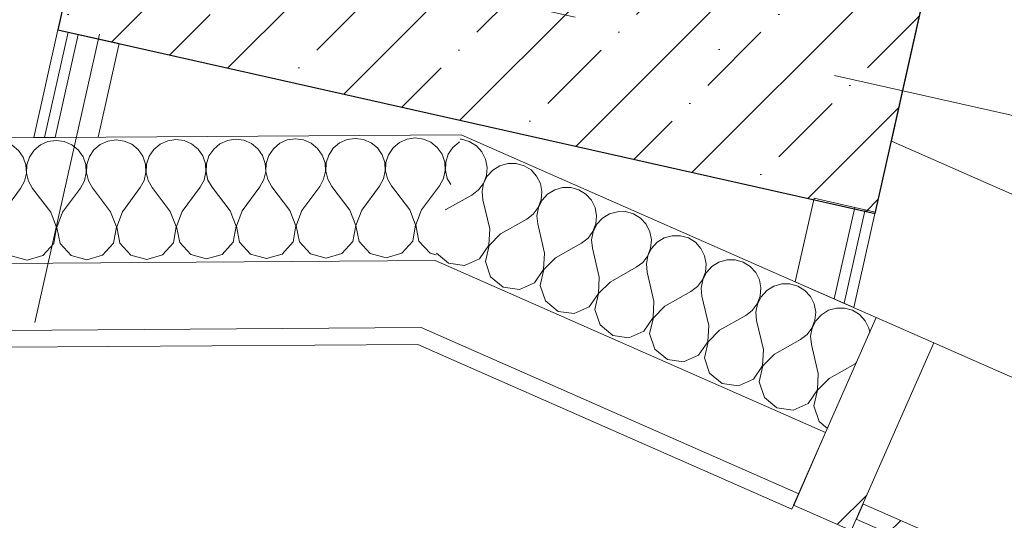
# Model space of a CAD drawing. Header units: millimetres. Extents: x -7213913 to -6937159, y 6128912 to 6404062.
# Tile 33 of 208: x -7199186 to -7198011, y 6158493 to 6159091. Entities that reach past the tile are written whole.
import ezdxf
from ezdxf.enums import TextEntityAlignment as Align

# ---------------------------------------------------------------- set-up
doc = ezdxf.new("R2010")
doc.units = ezdxf.units.MM
doc.header["$MEASUREMENT"] = 0
doc.set_wipeout_variables(frame=1)
doc.linetypes.add('Wipeout_Contour', pattern=[1000, 0, -1000])
doc.linetypes.add('Штрихпунктирная', pattern=[670.277762, 352.777767, -176.388884, 0, -141.111112])
for name, color, linetype in [('S - квартира_помещение.АР', 7, 'Continuous'), ('АР-Стены_внешние_.АР', 7, 'Continuous'), ('АР-Стены_внутренние_пилоны.АР', 7, 'Continuous'), ('АР-Стены_Наружные ВИТРАЖ', 7, 'Continuous'), ('АР-Стены_Перегородки_шахты_.АР', 7, 'Continuous'), ('АР-Чертеж-Оси_Осевые размеры.АР', 7, 'Continuous'), ('АР-Чертеж-Размеры.АР', 7, 'Continuous')]:
    doc.layers.add(name, color=color, linetype=linetype)
for name, color, linetype, lineweight in [('S - квартира_помещение.АР_Ном._пера__2', 8, 'Continuous', 15), ('АР-Стены_внешние_.АР_Ном._пера__1', 7, 'Continuous', 0), ('АР-Стены_внутренние_пилоны.АР_Ном._пера__1', 7, 'Continuous', 30), ('АР-Стены_Наружные ВИТРАЖ_Ном._пера__120', 7, 'Continuous', 0), ('АР-Стены_Перегородки_шахты_.АР_Ном._пера__1', 7, 'Continuous', 15), ('АР-Чертеж-Оси_Осевые размеры.АР_Ном._пера__120', 7, 'Continuous', 0), ('АР-Чертеж-Размеры.АР_Ном._пера__1', 7, 'Continuous', 0), ('Паспорта Зон Archicad_Ном._пера__1', 7, 'Continuous', 0)]:
    doc.layers.add(name, color=color, linetype=linetype, lineweight=lineweight)
doc.styles.add('РЎР“Р•РќР•Р\xa0Р\x98Р\xa0_РЎРўР\x98Р›Р¬_1', font='txt')
doc.styles.add('РЎР“Р•РќР•Р\xa0Р\x98Р\xa0_РЎРўР\x98Р›Р¬_2', font='calibri.ttf')
doc.styles.add('РЎР“Р•РќР•Р\xa0Р\x98Р\xa0_РЎРўР\x98Р›Р¬_3', font='GOST_Common.ttf')
doc.styles.add('РЎР“Р•РќР•Р\xa0Р\x98Р\xa0_РЎРўР\x98Р›Р¬_5', font='GOTHIC.TTF')
doc.dimstyles.new('СГЕНЕРИР_СТИЛЬ__3', dxfattribs={"dimtxt": 200, "dimasz": 142.5, "dimexe": 0.18, "dimexo": 0.0625, "dimgap": 0, "dimtad": 1, "dimdec": 0, "dimzin": 0, "dimdsep": 46, "dimtxsty": 'РЎР“Р•РќР•Р\xa0Р\x98Р\xa0_РЎРўР\x98Р›Р¬_3', "dimblk": 'ARROWHEAD_6', "dimblk1": 'ARROWHEAD_6', "dimblk2": 'ARROWHEAD_6', "dimcen": 0.09, "dimse1": 1, "dimse2": 1, "dimclrd": 7, "dimclre": 7, "dimclrt": 7, "dimazin": 0, "dimtfac": 1, "dimtdec": 4, "dimtmove": 0, "dimatfit": 3, "dimfxl": 1, "dimtolj": 1, "dimtzin": 0, "dimarcsym": 0})
pattern_1 = [(45, (-6566190.34, 6562677.8), (-176.776695, 176.776695), []), (45, (-6566225.7, 6562713.15), (-176.776695, 176.776695), []), (45, (-6566261.05, 6562748.5), (-176.776695, 176.776695), [])]
pattern_2 = [(0, (-6566190.34, 6562677.795), (0, 75), [0, -75])]

# ---------------------------------------------------------------- blocks, each defined once
blk = doc.blocks.new('Кухня_2_5_1', base_point=(-7198141.4, 6160640.5))
at = {"layer": 'S - квартира_помещение.АР_Ном._пера__2', "color": 8, "linetype": 'Continuous', "lineweight": 15, "flags": 128}
blk.add_lwpolyline([(-7198814.4, 6159620.1), (-7198033.5, 6159444.7), (-7198145.6, 6158945.6), (-7196524.4, 6158231.8), (-7196094, 6158042.3), (-7195233.2, 6161875.1), (-7198160.3, 6162532.5), (-7198266.3, 6162060.3)], close=True, dxfattribs=at)
at = {"layer": 'Паспорта Зон Archicad_Ном._пера__1', "color": 7, "lineweight": 0, "style": 'РЎР“Р•РќР•Р\xa0Р\x98Р\xa0_РЎРўР\x98Р›Р¬_1'}
blk.add_attdef('ROOM_NUMBER', text='', height=250, rotation=347.3417, dxfattribs=at).set_placement((-7197259.2, 6160528.3), align=Align.MIDDLE_CENTER)
at = {"layer": 'Паспорта Зон Archicad_Ном._пера__1', "color": 7, "lineweight": 0, "style": 'РЎР“Р•РќР•Р\xa0Р\x98Р\xa0_РЎРўР\x98Р›Р¬_2'}
blk.add_attdef('ROOM_AREA', text='', height=200, rotation=347.3417, dxfattribs=at).set_placement((-7196024.9, 6158696.2), align=Align.MIDDLE_RIGHT)
blk = doc.blocks.new('Навесная Стена_26_1', base_point=(-6566190.3, 6562677.8))
at = {"layer": 'АР-Стены_Наружные ВИТРАЖ_Ном._пера__120', "color": 7, "linetype": 'Continuous', "lineweight": 0, "flags": 128}
blk.add_lwpolyline([(-7197282.7, 6158347.1), (-7198095, 6158704.8)], dxfattribs=at)
at = {"color": 254, "linetype": 'Wipeout_Contour', "lineweight": 0, "ltscale": 37890993.72289068}
blk.add_wipeout([(-7198187.7, 6158494.3), (-7197375.4, 6158136.6), (-7197367.4, 6158154.9), (-7198179.6, 6158512.6)], dxfattribs=at).dxf.layer = 'АР-Стены_Наружные ВИТРАЖ'
at = {"layer": 'АР-Стены_Наружные ВИТРАЖ', "linetype": 'Continuous', "lineweight": 0, "true_color": 0x000000}
h = blk.add_hatch(dxfattribs=at)
h.set_pattern_fill('АЛЮМИНИЙ_0001', color=18, style=0, pattern_type=2)
h.set_pattern_definition(pattern_1)
h.paths.add_polyline_path([(-7198187.7, 6158494.3), (-7197375.4, 6158136.6), (-7197367.4, 6158154.9), (-7198179.6, 6158512.6)])
at = {"layer": 'АР-Стены_Наружные ВИТРАЖ_Ном._пера__120', "color": 7, "linetype": 'Continuous', "lineweight": 0, "flags": 128}
blk.add_lwpolyline([(-7198187.7, 6158494.3), (-7198179.6, 6158512.6), (-7197367.4, 6158154.9), (-7197375.4, 6158136.6)], close=True, dxfattribs=at)
at = {"color": 254, "linetype": 'Wipeout_Contour', "lineweight": 0, "ltscale": 37892949.33021744}
blk.add_wipeout([(-7198193.7, 6158480.5), (-7198095, 6158704.8), (-7198163.6, 6158735), (-7198262.3, 6158510.8)], dxfattribs=at).dxf.layer = 'АР-Стены_Наружные ВИТРАЖ'
at = {"layer": 'АР-Стены_Наружные ВИТРАЖ', "linetype": 'Continuous', "lineweight": 0, "true_color": 0x000000}
h = blk.add_hatch(dxfattribs=at)
h.set_pattern_fill('АЛЮМИНИЙ_0001', color=18, style=0, pattern_type=2)
h.set_pattern_definition(pattern_1)
h.paths.add_polyline_path([(-7198193.7, 6158480.5), (-7198095, 6158704.8), (-7198163.6, 6158735), (-7198262.3, 6158510.8)])
at = {"layer": 'АР-Стены_Наружные ВИТРАЖ_Ном._пера__120', "color": 7, "linetype": 'Continuous', "lineweight": 0, "flags": 128}
blk.add_lwpolyline([(-7198193.7, 6158480.5), (-7198262.3, 6158510.8), (-7198163.6, 6158735), (-7198095, 6158704.8)], close=True, dxfattribs=at)
blk = doc.blocks.new('Стена_144_1', base_point=(-7198164.9, 6158860.9))
at = {"layer": 'АР-Стены_Перегородки_шахты_.АР', "linetype": 'Continuous', "lineweight": 0, "true_color": 0x000000}
h = blk.add_hatch(dxfattribs=at)
h.set_pattern_fill('ШТУКАТУРКА__ГИПС_03_0001', color=18, style=0, pattern_type=2)
h.set_pattern_definition(pattern_2)
h.paths.add_polyline_path([(-7198202.1, 6158751.9), (-7198177, 6158863.7), (-7198189.2, 6158866.4), (-7198213.8, 6158757.1)])
h = blk.add_hatch(dxfattribs=at)
h.set_pattern_fill('ШТУКАТУРКА__ГИПС_03_0001', color=18, style=0, pattern_type=2)
h.set_pattern_definition(pattern_2)
h.paths.add_polyline_path([(-7198190.5, 6158746.8), (-7198164.9, 6158860.9), (-7198177, 6158863.7), (-7198202.1, 6158751.9)])
at = {"layer": 'АР-Стены_Перегородки_шахты_.АР_Ном._пера__1', "color": 7, "linetype": 'Continuous', "lineweight": 0}
for p, q in [((-7198213.8, 6158757.1), (-7198189.2, 6158866.4)), ((-7198202.1, 6158751.9), (-7198177, 6158863.7))]:
    blk.add_line(p, q, dxfattribs=at)
at = {"layer": 'АР-Стены_Перегородки_шахты_.АР_Ном._пера__1', "color": 7, "linetype": 'Continuous', "lineweight": 0, "flags": 128}
for points in [[(-7198238, 6158877.3), (-7198260.4, 6158777.6)], [(-7198164.9, 6158860.9), (-7198238, 6158877.3)], [(-7198190.5, 6158746.8), (-7198164.9, 6158860.9)], [(-7198260.4, 6158777.6), (-7198190.5, 6158746.8)]]:
    blk.add_lwpolyline(points, dxfattribs=at)
blk = doc.blocks.new('Стена_250_1', base_point=(-7198033.5, 6159444.7))
at = {"layer": 'АР-Стены_внутренние_пилоны.АР', "linetype": 'Continuous', "lineweight": 0, "true_color": 0x000000}
h = blk.add_hatch(dxfattribs=at)
h.set_pattern_fill('ЖЕЛЕЗОБЕТОН__PROJECT__0001', color=18, style=0, pattern_type=2)
h.set_pattern_definition([(45, (-6566190.34, 6562677.8), (-84.852814, 84.852814), []), (45, (-6566232.77, 6562720.22), (-84.852814, 84.852814), [90, -30, 0, -30])])
h.paths.add_polyline_path([(-7198033.5, 6159444.7), (-7199009.2, 6159663.8), (-7199140.7, 6159078.4), (-7198165, 6158859.3)])
at = {"layer": 'АР-Стены_внутренние_пилоны.АР_Ном._пера__1', "color": 7, "linetype": 'Continuous', "lineweight": 30, "flags": 128}
for points in [[(-7199009.2, 6159663.8), (-7199140.7, 6159078.4)], [(-7198033.5, 6159444.7), (-7199009.2, 6159663.8)], [(-7198165, 6158859.3), (-7198033.5, 6159444.7)], [(-7199140.7, 6159078.4), (-7198165, 6158859.3)]]:
    blk.add_lwpolyline(points, dxfattribs=at)
blk = doc.blocks.new('Стена_270_1', base_point=(-7199140.7, 6159078.4))
at = {"layer": 'АР-Стены_Перегородки_шахты_.АР', "linetype": 'Continuous', "lineweight": 0, "true_color": 0x000000}
h = blk.add_hatch(dxfattribs=at)
h.set_pattern_fill('ШТУКАТУРКА__ГИПС_03_0001', color=18, style=0, pattern_type=2)
h.set_pattern_definition(pattern_2)
h.paths.add_polyline_path([(-7199140.7, 6159078.4), (-7199169.6, 6158949.8), (-7199156.8, 6158949.9), (-7199128.5, 6159075.7)])
h = blk.add_hatch(dxfattribs=at)
h.set_pattern_fill('ШТУКАТУРКА__ГИПС_03_0001', color=18, style=0, pattern_type=2)
h.set_pattern_definition(pattern_2)
h.paths.add_polyline_path([(-7199128.5, 6159075.7), (-7199156.8, 6158949.9), (-7199143.9, 6158950), (-7199116.3, 6159072.9)])
at = {"layer": 'АР-Стены_Перегородки_шахты_.АР_Ном._пера__1', "color": 7, "linetype": 'Continuous', "lineweight": 0}
for p, q in [((-7199128.5, 6159075.7), (-7199156.8, 6158949.9)), ((-7199116.3, 6159072.9), (-7199143.9, 6158950))]:
    blk.add_line(p, q, dxfattribs=at)
at = {"layer": 'АР-Стены_Перегородки_шахты_.АР_Ном._пера__1', "color": 7, "linetype": 'Continuous', "lineweight": 0, "flags": 128}
for points in [[(-7199140.7, 6159078.4), (-7199169.6, 6158949.8)], [(-7199067.5, 6159062), (-7199140.7, 6159078.4)], [(-7199092.6, 6158950.3), (-7199067.5, 6159062)], [(-7199169.6, 6158949.8), (-7199092.6, 6158950.3)]]:
    blk.add_lwpolyline(points, dxfattribs=at)
blk = doc.blocks.new('*X651', base_point=(-6566190.3, 6562677.8))
at = {"layer": 'АР-Стены_внешние_.АР_Ном._пера__1', "color": 7, "linetype": 'Continuous', "lineweight": 0}
for p, q in [((-7198659, 6158947.7), (-7198660.5, 6158947.7)), ((-7198649.5, 6158945), (-7198659, 6158947.7)), ((-7198641.1, 6158939.8), (-7198649.5, 6158945)), ((-7198634.5, 6158932.6), (-7198641.1, 6158939.8)), ((-7198630.1, 6158923.8), (-7198634.5, 6158932.6)), ((-7198628.2, 6158914.1), (-7198630.1, 6158923.8)), ((-7198629.1, 6158904.3), (-7198628.2, 6158914.1)), ((-7198621.3, 6158911), (-7198628, 6158903.8)), ((-7198613, 6158916.2), (-7198621.3, 6158911)), ((-7198603.5, 6158918.9), (-7198613, 6158916.2)), ((-7198593.6, 6158918.9), (-7198603.5, 6158918.9)), ((-7198584.1, 6158916.2), (-7198593.6, 6158918.9)), ((-7198575.8, 6158911.1), (-7198584.1, 6158916.2)), ((-7198569.1, 6158903.8), (-7198575.8, 6158911.1)), ((-7198632.6, 6158895.1), (-7198629.1, 6158904.3)), ((-7198628, 6158903.8), (-7198632.4, 6158894.9)), ((-7198564.7, 6158895), (-7198569.1, 6158903.8)), ((-7198646.4, 6158881.2), (-7198638.6, 6158887.2)), ((-7198638.6, 6158887.2), (-7198632.6, 6158895.1)), ((-7198632.4, 6158894.9), (-7198634.2, 6158885.3)), ((-7198562.9, 6158885.3), (-7198564.7, 6158895)), ((-7198547.6, 6158887.4), (-7198556, 6158882.3)), ((-7198538.1, 6158890.1), (-7198547.6, 6158887.4)), ((-7198528.2, 6158890.1), (-7198538.1, 6158890.1)), ((-7198518.8, 6158887.4), (-7198528.2, 6158890.1)), ((-7198510.4, 6158882.3), (-7198518.8, 6158887.4)), ((-7198677.5, 6158863.7), (-7198646.4, 6158881.2)), ((-7198634.2, 6158885.3), (-7198633.3, 6158875.4)), ((-7198625.2, 6158840.7), (-7198633.3, 6158875.4)), ((-7198567.3, 6158866.3), (-7198563.7, 6158875.5)), ((-7198562.6, 6158875), (-7198567, 6158866.2)), ((-7198563.7, 6158875.5), (-7198562.9, 6158885.3)), ((-7198556, 6158882.3), (-7198562.6, 6158875)), ((-7198503.7, 6158875), (-7198510.4, 6158882.3)), ((-7198499.3, 6158866.2), (-7198503.7, 6158875)), ((-7198677.5, 6158863.7), (-7198677.9, 6158863.3)), ((-7198573.2, 6158858.4), (-7198567.3, 6158866.3)), ((-7198567, 6158866.2), (-7198568.8, 6158856.5)), ((-7198497.5, 6158856.5), (-7198499.3, 6158866.2)), ((-7198612.1, 6158834.9), (-7198581, 6158852.4)), ((-7198581, 6158852.4), (-7198573.2, 6158858.4)), ((-7198568.8, 6158856.5), (-7198567.9, 6158846.7)), ((-7198498.4, 6158846.7), (-7198497.5, 6158856.5)), ((-7198490.6, 6158853.5), (-7198497.2, 6158846.2)), ((-7198482.2, 6158858.7), (-7198490.6, 6158853.5)), ((-7198472.7, 6158861.3), (-7198482.2, 6158858.7)), ((-7198462.9, 6158861.4), (-7198472.7, 6158861.3)), ((-7198453.4, 6158858.7), (-7198462.9, 6158861.4)), ((-7198445, 6158853.5), (-7198453.4, 6158858.7)), ((-7198438.4, 6158846.2), (-7198445, 6158853.5)), ((-7198626.2, 6158821.2), (-7198625.2, 6158840.7)), ((-7198559.8, 6158811.9), (-7198567.9, 6158846.7)), ((-7198501.9, 6158837.5), (-7198498.4, 6158846.7)), ((-7198497.2, 6158846.2), (-7198501.6, 6158837.4)), ((-7198434, 6158837.4), (-7198438.4, 6158846.2)), ((-7198612.1, 6158834.9), (-7198625.9, 6158821)), ((-7198515.6, 6158823.6), (-7198507.8, 6158829.6)), ((-7198507.8, 6158829.6), (-7198501.9, 6158837.5)), ((-7198501.6, 6158837.4), (-7198503.5, 6158827.7)), ((-7198503.5, 6158827.7), (-7198502.6, 6158817.9)), ((-7198432.1, 6158827.7), (-7198434, 6158837.4)), ((-7198433, 6158817.9), (-7198432.1, 6158827.7)), ((-7198416.8, 6158829.9), (-7198425.2, 6158824.7)), ((-7198407.4, 6158832.6), (-7198416.8, 6158829.9)), ((-7198397.5, 6158832.6), (-7198407.4, 6158832.6)), ((-7198388, 6158829.9), (-7198397.5, 6158832.6)), ((-7198379.6, 6158824.7), (-7198388, 6158829.9)), ((-7198637.2, 6158805.1), (-7198626.2, 6158821.2)), ((-7198625.9, 6158821), (-7198630.3, 6158802)), ((-7198546.8, 6158806.1), (-7198515.6, 6158823.6)), ((-7198494.5, 6158783.1), (-7198502.6, 6158817.9)), ((-7198436.5, 6158808.7), (-7198433, 6158817.9)), ((-7198431.9, 6158817.4), (-7198436.3, 6158808.6)), ((-7198425.2, 6158824.7), (-7198431.9, 6158817.4)), ((-7198373, 6158817.4), (-7198379.6, 6158824.7)), ((-7198368.6, 6158808.6), (-7198373, 6158817.4)), ((-7198688.6, 6158811.7), (-7198674.4, 6158799.9)), ((-7198655.1, 6158797.2), (-7198637.2, 6158805.1)), ((-7198560.8, 6158792.4), (-7198559.8, 6158811.9)), ((-7198546.8, 6158806.1), (-7198560.5, 6158792.3)), ((-7198442.4, 6158800.8), (-7198436.5, 6158808.7)), ((-7198436.3, 6158808.6), (-7198438.1, 6158798.9)), ((-7198366.7, 6158798.9), (-7198368.6, 6158808.6)), ((-7198342, 6158803.8), (-7198351.5, 6158801.1)), ((-7198332.1, 6158803.8), (-7198342, 6158803.8)), ((-7198322.7, 6158801.1), (-7198332.1, 6158803.8)), ((-7198674.4, 6158799.9), (-7198655.1, 6158797.2)), ((-7198630.3, 6158802), (-7198624.1, 6158783.5)), ((-7198571.8, 6158776.3), (-7198560.8, 6158792.4)), ((-7198560.5, 6158792.3), (-7198564.9, 6158773.3)), ((-7198481.4, 6158777.3), (-7198450.3, 6158794.9)), ((-7198450.3, 6158794.9), (-7198442.4, 6158800.8)), ((-7198438.1, 6158798.9), (-7198437.2, 6158789.1)), ((-7198367.6, 6158789.1), (-7198366.7, 6158798.9)), ((-7198359.8, 6158795.9), (-7198366.5, 6158788.6)), ((-7198351.5, 6158801.1), (-7198359.8, 6158795.9)), ((-7198314.3, 6158795.9), (-7198322.7, 6158801.1)), ((-7198307.6, 6158788.6), (-7198314.3, 6158795.9)), ((-7198624.1, 6158783.5), (-7198609, 6158771.1)), ((-7198495.4, 6158763.6), (-7198494.5, 6158783.1)), ((-7198429.1, 6158754.3), (-7198437.2, 6158789.1)), ((-7198371.2, 6158779.9), (-7198367.6, 6158789.1)), ((-7198366.5, 6158788.6), (-7198370.9, 6158779.8)), ((-7198303.2, 6158779.8), (-7198307.6, 6158788.6)), ((-7198609, 6158771.1), (-7198589.7, 6158768.4)), ((-7198589.7, 6158768.4), (-7198571.8, 6158776.3)), ((-7198564.9, 6158773.3), (-7198558.7, 6158754.8)), ((-7198481.4, 6158777.3), (-7198495.1, 6158763.5)), ((-7198384.9, 6158766.1), (-7198377.1, 6158772)), ((-7198377.1, 6158772), (-7198371.2, 6158779.9)), ((-7198370.9, 6158779.8), (-7198372.7, 6158770.1)), ((-7198372.7, 6158770.1), (-7198371.8, 6158760.3)), ((-7198301.4, 6158770.2), (-7198303.2, 6158779.8)), ((-7198302.3, 6158760.3), (-7198301.4, 6158770.2)), ((-7198286.1, 6158772.3), (-7198294.5, 6158767.1)), ((-7198276.6, 6158775), (-7198286.1, 6158772.3)), ((-7198266.8, 6158775), (-7198276.6, 6158775)), ((-7198257.3, 6158772.3), (-7198266.8, 6158775)), ((-7198248.9, 6158767.1), (-7198257.3, 6158772.3)), ((-7198506.5, 6158747.5), (-7198495.4, 6158763.6)), ((-7198495.1, 6158763.5), (-7198499.6, 6158744.5)), ((-7198416, 6158748.6), (-7198384.9, 6158766.1)), ((-7198363.7, 6158725.5), (-7198371.8, 6158760.3)), ((-7198305.8, 6158751.1), (-7198302.3, 6158760.3)), ((-7198301.1, 6158759.8), (-7198305.5, 6158751)), ((-7198294.5, 6158767.1), (-7198301.1, 6158759.8)), ((-7198242.2, 6158759.9), (-7198248.9, 6158767.1)), ((-7198237.8, 6158751.1), (-7198242.2, 6158759.9)), ((-7198558.7, 6158754.8), (-7198543.6, 6158742.3)), ((-7198524.3, 6158739.6), (-7198506.5, 6158747.5)), ((-7198430, 6158734.8), (-7198429.1, 6158754.3)), ((-7198416, 6158748.6), (-7198429.8, 6158734.7)), ((-7198311.7, 6158743.3), (-7198305.8, 6158751.1)), ((-7198305.5, 6158751), (-7198307.3, 6158741.3)), ((-7198236, 6158741.4), (-7198237.8, 6158751.1)), ((-7198211.2, 6158746.2), (-7198220.7, 6158743.5)), ((-7198201.4, 6158746.2), (-7198211.2, 6158746.2)), ((-7198191.9, 6158743.5), (-7198201.4, 6158746.2)), ((-7198543.6, 6158742.3), (-7198524.3, 6158739.6)), ((-7198499.6, 6158744.5), (-7198493.3, 6158726)), ((-7198441.1, 6158718.7), (-7198430, 6158734.8)), ((-7198429.8, 6158734.7), (-7198434.2, 6158715.7)), ((-7198350.7, 6158719.8), (-7198319.5, 6158737.3)), ((-7198319.5, 6158737.3), (-7198311.7, 6158743.3)), ((-7198307.3, 6158741.3), (-7198306.5, 6158731.5)), ((-7198236.9, 6158731.6), (-7198236, 6158741.4)), ((-7198229.1, 6158738.3), (-7198235.7, 6158731.1)), ((-7198220.7, 6158743.5), (-7198229.1, 6158738.3)), ((-7198183.5, 6158738.4), (-7198191.9, 6158743.5)), ((-7198176.9, 6158731.1), (-7198183.5, 6158738.4)), ((-7198493.3, 6158726), (-7198478.3, 6158713.5)), ((-7198364.7, 6158706), (-7198363.7, 6158725.5)), ((-7198298.4, 6158696.7), (-7198306.5, 6158731.5)), ((-7198246.3, 6158714.5), (-7198240.4, 6158722.4)), ((-7198240.1, 6158722.2), (-7198242, 6158712.6)), ((-7198240.4, 6158722.4), (-7198236.9, 6158731.6)), ((-7198235.7, 6158731.1), (-7198240.1, 6158722.2)), ((-7198172.5, 6158722.3), (-7198176.9, 6158731.1)), ((-7198171.5, 6158717.1), (-7198172.5, 6158722.3)), ((-7198478.3, 6158713.5), (-7198458.9, 6158710.8)), ((-7198458.9, 6158710.8), (-7198441.1, 6158718.7)), ((-7198434.2, 6158715.7), (-7198427.9, 6158697.2)), ((-7198350.7, 6158719.8), (-7198364.4, 6158705.9)), ((-7198254.2, 6158708.5), (-7198246.3, 6158714.5)), ((-7198242, 6158712.6), (-7198241.1, 6158702.7)), ((-7198375.7, 6158689.9), (-7198364.7, 6158706)), ((-7198364.4, 6158705.9), (-7198368.8, 6158686.9)), ((-7198285.3, 6158691), (-7198254.2, 6158708.5)), ((-7198233, 6158668), (-7198241.1, 6158702.7)), ((-7198427.9, 6158697.2), (-7198412.9, 6158684.7)), ((-7198393.6, 6158682.1), (-7198375.7, 6158689.9)), ((-7198368.8, 6158686.9), (-7198362.6, 6158668.4)), ((-7198299.3, 6158677.2), (-7198298.4, 6158696.7)), ((-7198285.3, 6158691), (-7198299, 6158677.1)), ((-7198412.9, 6158684.7), (-7198393.6, 6158682.1)), ((-7198310.3, 6158661.2), (-7198299.3, 6158677.2)), ((-7198299, 6158677.1), (-7198303.4, 6158658.1)), ((-7198219.9, 6158662.2), (-7198188.8, 6158679.7)), ((-7198188.8, 6158679.7), (-7198187.5, 6158680.7)), ((-7198362.6, 6158668.4), (-7198347.5, 6158656)), ((-7198233.9, 6158648.5), (-7198233, 6158668)), ((-7198347.5, 6158656), (-7198328.2, 6158653.3)), ((-7198328.2, 6158653.3), (-7198310.3, 6158661.2)), ((-7198303.4, 6158658.1), (-7198297.2, 6158639.6)), ((-7198219.9, 6158662.2), (-7198233.7, 6158648.3)), ((-7198297.2, 6158639.6), (-7198282.2, 6158627.2)), ((-7198245, 6158632.4), (-7198233.9, 6158648.5)), ((-7198233.7, 6158648.3), (-7198238.1, 6158629.3)), ((-7198262.8, 6158624.5), (-7198245, 6158632.4)), ((-7198238.1, 6158629.3), (-7198231.8, 6158610.8)), ((-7198282.2, 6158627.2), (-7198262.8, 6158624.5)), ((-7198231.8, 6158610.8), (-7198221.9, 6158602.6))]:
    blk.add_line(p, q, dxfattribs=at)
blk = doc.blocks.new('Стена_310_1', base_point=(-7198659.3, 6158953.2))
at = {"layer": 'АР-Стены_внешние_.АР_Ном._пера__1', "color": 7, "linetype": 'Continuous', "lineweight": 0}
for p, q in [((-7198690.4, 6158803), (-7198224.1, 6158597.7)), ((-7198707, 6158722.9), (-7198256.3, 6158524.5))]:
    blk.add_line(p, q, dxfattribs=at)
at = {"layer": 'АР-Стены_внешние_.АР_Ном._пера__1', "color": 7, "linetype": 'Continuous', "lineweight": 0, "flags": 128}
for points in [[(-7198163.6, 6158735), (-7198659.3, 6158953.2)], [(-7198224.1, 6158597.7), (-7198163.6, 6158735)], [(-7198711.1, 6158702.9), (-7198264.4, 6158506.2)], [(-7198256.3, 6158524.5), (-7198224.1, 6158597.7)], [(-7198264.4, 6158506.2), (-7198256.3, 6158524.5)]]:
    blk.add_lwpolyline(points, dxfattribs=at)
at = {"layer": 'АР-Стены_внешние_.АР', "color": 7, "lineweight": 0}
blk.add_blockref('*X651', (-6566190.3, 6562677.8), dxfattribs=at)
blk = doc.blocks.new('*D1186', base_point=(-6566190.3, 6562677.8))
at = {"layer": 'АР-Чертеж-Размеры.АР_Ном._пера__1', "color": 7, "linetype": 'Continuous', "lineweight": 0, "transparency": 16777216}
for p, q in [((-7198023.3, 6159490.2), (-7198084.9, 6159215.8)), ((-7197964.5, 6159409.7), (-7198143.7, 6159296.2)), ((-7198054.1, 6159353), (-7198163.9, 6159377.6)), ((-7195907.9, 6158871), (-7198054.1, 6159353)), ((-7195877.1, 6159008.2), (-7195938.7, 6158733.8)), ((-7195997.5, 6158814.2), (-7195818.3, 6158927.7)), ((-7195798.1, 6158846.3), (-7195907.9, 6158871))]:
    blk.add_line(p, q, dxfattribs=at)
at = {"layer": 'АР-Чертеж-Размеры.АР_Ном._пера__1', "color": 7, "lineweight": 0, "transparency": 16777216, "insert": (-7197282.5, 6159220.7), "char_height": 200, "attachment_point": 7, "rotation": 347.3417, "style": 'РЎР“Р•РќР•Р\xa0Р\x98Р\xa0_РЎРўР\x98Р›Р¬_3'}
blk.add_mtext('\\A1;{\\pql;\\fGOST Common|b0|i0|c204|p0;\\W1.000000;2\xa0200}', dxfattribs=at)
blk = doc.blocks.new('ARROWHEAD_6')
at = {"color": 0, "linetype": 'Continuous', "lineweight": 0}
for p, q in [((-0.5, -0.5), (0.5, 0.5)), ((0, 0), (-1, 0))]:
    blk.add_line(p, q, dxfattribs=at)
blk = doc.blocks.new('*X1235', base_point=(-6566190.3, 6562677.8))
at = {"layer": 'АР-Стены_внешние_.АР_Ном._пера__1', "color": 7, "linetype": 'Continuous', "lineweight": 0}
for p, q in [((-7199152.5, 6158945), (-7199161.5, 6158941)), ((-7199142.7, 6158946.4), (-7199152.5, 6158945)), ((-7199133, 6158945.1), (-7199142.7, 6158946.4)), ((-7199123.9, 6158941.2), (-7199133, 6158945.1)), ((-7199081.1, 6158945.5), (-7199090.1, 6158941.4)), ((-7199071.3, 6158946.9), (-7199081.1, 6158945.5)), ((-7199061.5, 6158945.6), (-7199071.3, 6158946.9)), ((-7199052.5, 6158941.7), (-7199061.5, 6158945.6)), ((-7199009.6, 6158946), (-7199018.6, 6158941.9)), ((-7198999.9, 6158947.4), (-7199009.6, 6158946)), ((-7198990.1, 6158946.1), (-7198999.9, 6158947.4)), ((-7198981.1, 6158942.2), (-7198990.1, 6158946.1)), ((-7198938.2, 6158946.4), (-7198947.2, 6158942.4)), ((-7198928.5, 6158947.9), (-7198938.2, 6158946.4)), ((-7198918.7, 6158946.6), (-7198928.5, 6158947.9)), ((-7198909.7, 6158942.7), (-7198918.7, 6158946.6)), ((-7198866.8, 6158946.9), (-7198875.8, 6158942.9)), ((-7198857, 6158948.3), (-7198866.8, 6158946.9)), ((-7198847.3, 6158947), (-7198857, 6158948.3)), ((-7198838.2, 6158943.1), (-7198847.3, 6158947)), ((-7198795.4, 6158947.4), (-7198804.3, 6158943.4)), ((-7198785.6, 6158948.8), (-7198795.4, 6158947.4)), ((-7198775.8, 6158947.5), (-7198785.6, 6158948.8)), ((-7198766.8, 6158943.6), (-7198775.8, 6158947.5)), ((-7198723.9, 6158947.9), (-7198732.9, 6158943.8)), ((-7198714.2, 6158949.3), (-7198723.9, 6158947.9)), ((-7198704.4, 6158948), (-7198714.2, 6158949.3)), ((-7198695.4, 6158944.1), (-7198704.4, 6158948)), ((-7199204.4, 6158944.7), (-7199204.6, 6158944.7)), ((-7199195.4, 6158940.7), (-7199204.4, 6158944.7)), ((-7199187.7, 6158934.5), (-7199195.4, 6158940.7)), ((-7199182.1, 6158926.4), (-7199187.7, 6158934.5)), ((-7199169, 6158934.6), (-7199174.6, 6158926.5)), ((-7199161.5, 6158941), (-7199169, 6158934.6)), ((-7199116.3, 6158935), (-7199123.9, 6158941.2)), ((-7199110.7, 6158926.9), (-7199116.3, 6158935)), ((-7199097.6, 6158935.1), (-7199103.1, 6158927)), ((-7199090.1, 6158941.4), (-7199097.6, 6158935.1)), ((-7199044.9, 6158935.5), (-7199052.5, 6158941.7)), ((-7199039.2, 6158927.4), (-7199044.9, 6158935.5)), ((-7199026.2, 6158935.6), (-7199031.7, 6158927.4)), ((-7199018.6, 6158941.9), (-7199026.2, 6158935.6)), ((-7198973.4, 6158935.9), (-7198981.1, 6158942.2)), ((-7198967.8, 6158927.9), (-7198973.4, 6158935.9)), ((-7198954.7, 6158936.1), (-7198960.3, 6158927.9)), ((-7198947.2, 6158942.4), (-7198954.7, 6158936.1)), ((-7198902, 6158936.4), (-7198909.7, 6158942.7)), ((-7198896.4, 6158928.3), (-7198902, 6158936.4)), ((-7198883.3, 6158936.5), (-7198888.8, 6158928.4)), ((-7198875.8, 6158942.9), (-7198883.3, 6158936.5)), ((-7198830.6, 6158936.9), (-7198838.2, 6158943.1)), ((-7198825, 6158928.8), (-7198830.6, 6158936.9)), ((-7198811.9, 6158937), (-7198817.4, 6158928.9)), ((-7198804.3, 6158943.4), (-7198811.9, 6158937)), ((-7198759.2, 6158937.4), (-7198766.8, 6158943.6)), ((-7198753.5, 6158929.3), (-7198759.2, 6158937.4)), ((-7198740.5, 6158937.5), (-7198746, 6158929.3)), ((-7198732.9, 6158943.8), (-7198740.5, 6158937.5)), ((-7198687.7, 6158937.9), (-7198695.4, 6158944.1)), ((-7198682.1, 6158929.8), (-7198687.7, 6158937.9)), ((-7198669, 6158938), (-7198674.6, 6158929.8)), ((-7198661.5, 6158944.3), (-7198669, 6158938)), ((-7198661.1, 6158944.5), (-7198661.5, 6158944.3)), ((-7199178.9, 6158917.1), (-7199182.1, 6158926.4)), ((-7199174.6, 6158926.5), (-7199177.6, 6158917.1)), ((-7199107.5, 6158917.6), (-7199110.7, 6158926.9)), ((-7199103.1, 6158927), (-7199106.2, 6158917.6)), ((-7199036, 6158918.1), (-7199039.2, 6158927.4)), ((-7199031.7, 6158927.4), (-7199034.8, 6158918.1)), ((-7198964.6, 6158918.5), (-7198967.8, 6158927.9)), ((-7198960.3, 6158927.9), (-7198963.4, 6158918.5)), ((-7198893.2, 6158919), (-7198896.4, 6158928.3)), ((-7198888.8, 6158928.4), (-7198891.9, 6158919)), ((-7198821.7, 6158919.5), (-7198825, 6158928.8)), ((-7198817.4, 6158928.9), (-7198820.5, 6158919.5)), ((-7198750.3, 6158920), (-7198753.5, 6158929.3)), ((-7198746, 6158929.3), (-7198749.1, 6158920)), ((-7198678.9, 6158920.5), (-7198682.1, 6158929.8)), ((-7198674.6, 6158929.8), (-7198677.7, 6158920.5)), ((-7199178.3, 6158907.3), (-7199178.9, 6158917.1)), ((-7199177.6, 6158917.1), (-7199178.1, 6158907.3)), ((-7199106.9, 6158907.7), (-7199107.5, 6158917.6)), ((-7199106.2, 6158917.6), (-7199106.6, 6158907.7)), ((-7199035.5, 6158908.2), (-7199036, 6158918.1)), ((-7199034.8, 6158918.1), (-7199035.2, 6158908.2)), ((-7198964.1, 6158908.7), (-7198964.6, 6158918.5)), ((-7198963.4, 6158918.5), (-7198963.8, 6158908.7)), ((-7198892.6, 6158909.2), (-7198893.2, 6158919)), ((-7198891.9, 6158919), (-7198892.3, 6158909.2)), ((-7198823.4, 6158900), (-7198821.2, 6158909.7)), ((-7198821.2, 6158909.7), (-7198821.7, 6158919.5)), ((-7198820.5, 6158919.5), (-7198820.9, 6158909.7)), ((-7198820.9, 6158909.7), (-7198818.6, 6158900.1)), ((-7198751.9, 6158900.5), (-7198749.8, 6158910.1)), ((-7198749.8, 6158910.1), (-7198750.3, 6158920)), ((-7198749.1, 6158920), (-7198749.5, 6158910.1)), ((-7198749.5, 6158910.1), (-7198747.2, 6158900.6)), ((-7198680.5, 6158901), (-7198678.4, 6158910.6)), ((-7198678.4, 6158910.6), (-7198678.9, 6158920.5)), ((-7198677.7, 6158920.5), (-7198678.1, 6158910.6)), ((-7198678.1, 6158910.6), (-7198675.8, 6158901)), ((-7199180.5, 6158897.7), (-7199178.3, 6158907.3)), ((-7199178.1, 6158907.3), (-7199175.8, 6158897.7)), ((-7199113.8, 6158889.5), (-7199109.1, 6158898.1)), ((-7199109.1, 6158898.1), (-7199106.9, 6158907.7)), ((-7199106.6, 6158907.7), (-7199104.3, 6158898.2)), ((-7199104.3, 6158898.2), (-7199099.5, 6158889.6)), ((-7199042.4, 6158890), (-7199037.7, 6158898.6)), ((-7199037.7, 6158898.6), (-7199035.5, 6158908.2)), ((-7199035.2, 6158908.2), (-7199032.9, 6158898.6)), ((-7199032.9, 6158898.6), (-7199028.1, 6158890.1)), ((-7198970.9, 6158890.4), (-7198966.2, 6158899.1)), ((-7198966.2, 6158899.1), (-7198964.1, 6158908.7)), ((-7198963.8, 6158908.7), (-7198961.5, 6158899.1)), ((-7198961.5, 6158899.1), (-7198956.7, 6158890.5)), ((-7198899.5, 6158890.9), (-7198894.8, 6158899.6)), ((-7198894.8, 6158899.6), (-7198892.6, 6158909.2)), ((-7198892.3, 6158909.2), (-7198890, 6158899.6)), ((-7198890, 6158899.6), (-7198885.2, 6158891)), ((-7198828.1, 6158891.4), (-7198823.4, 6158900)), ((-7198818.6, 6158900.1), (-7198813.8, 6158891.5)), ((-7198756.7, 6158891.9), (-7198751.9, 6158900.5)), ((-7198747.2, 6158900.6), (-7198742.4, 6158892)), ((-7198685.2, 6158892.3), (-7198680.5, 6158901)), ((-7198675.8, 6158901), (-7198671.6, 6158893.7)), ((-7199204.1, 6158863.5), (-7199185.2, 6158889)), ((-7199185.2, 6158889), (-7199180.5, 6158897.7)), ((-7199175.8, 6158897.7), (-7199170.9, 6158889.1)), ((-7199149.3, 6158860.7), (-7199170.9, 6158889.1)), ((-7199135, 6158860.8), (-7199113.8, 6158889.5)), ((-7199077.9, 6158861.1), (-7199099.5, 6158889.6)), ((-7199063.6, 6158861.2), (-7199042.4, 6158890)), ((-7199006.5, 6158861.6), (-7199028.1, 6158890.1)), ((-7198992.2, 6158861.7), (-7198970.9, 6158890.4)), ((-7198935, 6158862.1), (-7198956.7, 6158890.5)), ((-7198920.7, 6158862.2), (-7198899.5, 6158890.9)), ((-7198863.6, 6158862.6), (-7198885.2, 6158891)), ((-7198849.3, 6158862.7), (-7198828.1, 6158891.4)), ((-7198792.2, 6158863.1), (-7198813.8, 6158891.5)), ((-7198777.9, 6158863.2), (-7198756.7, 6158891.9)), ((-7198720.7, 6158863.5), (-7198742.4, 6158892)), ((-7198706.5, 6158863.6), (-7198685.2, 6158892.3)), ((-7198856.5, 6158844.4), (-7198863.6, 6158862.6)), ((-7198849.3, 6158862.7), (-7198856.2, 6158844.4)), ((-7198785.1, 6158844.9), (-7198792.2, 6158863.1)), ((-7198777.9, 6158863.2), (-7198784.8, 6158844.9)), ((-7198713.6, 6158845.4), (-7198720.7, 6158863.5)), ((-7198706.5, 6158863.6), (-7198713.3, 6158845.4)), ((-7199142.2, 6158842.5), (-7199149.3, 6158860.7)), ((-7199135, 6158860.8), (-7199141.9, 6158842.5)), ((-7199070.8, 6158843), (-7199077.9, 6158861.1)), ((-7199063.6, 6158861.2), (-7199070.5, 6158843)), ((-7198999.3, 6158843.5), (-7199006.5, 6158861.6)), ((-7198992.2, 6158861.7), (-7198999, 6158843.5)), ((-7198927.9, 6158843.9), (-7198935, 6158862.1)), ((-7198920.7, 6158862.2), (-7198927.6, 6158843.9)), ((-7199145.7, 6158823.3), (-7199142.2, 6158842.5)), ((-7199141.9, 6158842.5), (-7199138.1, 6158823.3)), ((-7199074.3, 6158823.8), (-7199070.8, 6158843)), ((-7199070.5, 6158843), (-7199066.7, 6158823.8)), ((-7199002.8, 6158824.2), (-7198999.3, 6158843.5)), ((-7198999, 6158843.5), (-7198995.3, 6158824.3)), ((-7198931.4, 6158824.7), (-7198927.9, 6158843.9)), ((-7198927.6, 6158843.9), (-7198923.9, 6158824.8)), ((-7198860, 6158825.2), (-7198856.5, 6158844.4)), ((-7198856.2, 6158844.4), (-7198852.4, 6158825.3)), ((-7198788.6, 6158825.7), (-7198785.1, 6158844.9)), ((-7198784.8, 6158844.9), (-7198781, 6158825.7)), ((-7198717.1, 6158826.2), (-7198713.6, 6158845.4)), ((-7198713.3, 6158845.4), (-7198709.6, 6158826.2)), ((-7199203.7, 6158816.6), (-7199196.3, 6158808.5)), ((-7199158.8, 6158808.8), (-7199145.7, 6158823.3)), ((-7199138.1, 6158823.3), (-7199124.9, 6158809)), ((-7199087.3, 6158809.3), (-7199074.3, 6158823.8)), ((-7199066.7, 6158823.8), (-7199053.5, 6158809.5)), ((-7199015.9, 6158809.8), (-7199002.8, 6158824.2)), ((-7198995.3, 6158824.3), (-7198982, 6158810)), ((-7198944.5, 6158810.2), (-7198931.4, 6158824.7)), ((-7198923.9, 6158824.8), (-7198910.6, 6158810.5)), ((-7198873.1, 6158810.7), (-7198860, 6158825.2)), ((-7198852.4, 6158825.3), (-7198839.2, 6158810.9)), ((-7198801.6, 6158811.2), (-7198788.6, 6158825.7)), ((-7198781, 6158825.7), (-7198767.7, 6158811.4)), ((-7198730.2, 6158811.7), (-7198717.1, 6158826.2)), ((-7198709.6, 6158826.2), (-7198696.3, 6158811.9)), ((-7199196.3, 6158808.5), (-7199177.5, 6158803.3)), ((-7199177.5, 6158803.3), (-7199158.8, 6158808.8)), ((-7199124.9, 6158809), (-7199106.1, 6158803.8)), ((-7199106.1, 6158803.8), (-7199087.3, 6158809.3)), ((-7199053.5, 6158809.5), (-7199034.6, 6158804.3)), ((-7199034.6, 6158804.3), (-7199015.9, 6158809.8)), ((-7198982, 6158810), (-7198963.2, 6158804.8)), ((-7198963.2, 6158804.8), (-7198944.5, 6158810.2)), ((-7198910.6, 6158810.5), (-7198891.8, 6158805.2)), ((-7198891.8, 6158805.2), (-7198873.1, 6158810.7)), ((-7198839.2, 6158810.9), (-7198820.4, 6158805.7)), ((-7198820.4, 6158805.7), (-7198801.6, 6158811.2)), ((-7198767.7, 6158811.4), (-7198748.9, 6158806.2)), ((-7198748.9, 6158806.2), (-7198730.2, 6158811.7)), ((-7198696.3, 6158811.9), (-7198689, 6158809.9))]:
    blk.add_line(p, q, dxfattribs=at)
blk = doc.blocks.new('Стена_438_1', base_point=(-7199204.6, 6158949.6))
at = {"layer": 'АР-Стены_внешние_.АР_Ном._пера__1', "color": 7, "linetype": 'Continuous', "lineweight": 0}
for p, q in [((-7199203.6, 6158799.6), (-7198690.4, 6158803)), ((-7199203.1, 6158719.6), (-7198707, 6158722.9))]:
    blk.add_line(p, q, dxfattribs=at)
at = {"layer": 'АР-Стены_внешние_.АР_Ном._пера__1', "color": 7, "linetype": 'Continuous', "lineweight": 0, "flags": 128}
for points in [[(-7198659.3, 6158953.2), (-7199204.6, 6158949.6)], [(-7199203.6, 6158799.6), (-7199204.6, 6158949.6)], [(-7199203.1, 6158719.6), (-7199203.6, 6158799.6)], [(-7199203, 6158699.6), (-7199203.1, 6158719.6)], [(-7199203, 6158699.6), (-7198711.1, 6158702.9)]]:
    blk.add_lwpolyline(points, dxfattribs=at)
at = {"layer": 'АР-Стены_внешние_.АР', "color": 7, "lineweight": 0}
blk.add_blockref('*X1235', (-6566190.3, 6562677.8), dxfattribs=at)
blk = doc.blocks.new('Стандартный Маркер Сетки[195]_1', base_point=(-7212924.8, 6162328))
at = {"layer": 'АР-Чертеж-Оси_Осевые размеры.АР_Ном._пера__120', "color": 7, "linetype": 'Штрихпунктирная', "lineweight": 0}
blk.add_line((-7211949.2, 6162108.8), (-7187848.6, 6156696), dxfattribs=at)
at = {"layer": 'АР-Чертеж-Оси_Осевые размеры.АР_Ном._пера__120', "color": 7, "lineweight": 0, "style": 'РЎР“Р•РќР•Р\xa0Р\x98Р\xa0_РЎРўР\x98Р›Р¬_5'}
blk.add_attdef('AC_MarkerText_1', text='', height=350, rotation=347.3417, dxfattribs=at).set_placement((-7213342.8, 6162618.6), align=Align.TOP_CENTER)
blk = doc.blocks.new('Стандартный Маркер Сетки[207]_1', base_point=(-7212924.8, 6162328))
at = {"layer": 'АР-Чертеж-Оси_Осевые размеры.АР_Ном._пера__120', "color": 7, "linetype": 'Штрихпунктирная', "lineweight": 0}
blk.add_line((-7211949.2, 6162108.8), (-7187848.6, 6156696), dxfattribs=at)
at = {"layer": 'АР-Чертеж-Оси_Осевые размеры.АР_Ном._пера__120', "color": 7, "lineweight": 0, "style": 'РЎР“Р•РќР•Р\xa0Р\x98Р\xa0_РЎРўР\x98Р›Р¬_5'}
blk.add_attdef('AC_MarkerText_1', text='', height=350, rotation=347.3417, dxfattribs=at).set_placement((-7213342.8, 6162618.6), align=Align.TOP_CENTER)
blk = doc.blocks.new('Стандартный Маркер Сетки[218]_1', base_point=(-7212924.8, 6162328))
at = {"layer": 'АР-Чертеж-Оси_Осевые размеры.АР_Ном._пера__120', "color": 7, "linetype": 'Штрихпунктирная', "lineweight": 0}
blk.add_line((-7211949.2, 6162108.8), (-7187848.6, 6156696), dxfattribs=at)
at = {"layer": 'АР-Чертеж-Оси_Осевые размеры.АР_Ном._пера__120', "color": 7, "lineweight": 0, "style": 'РЎР“Р•РќР•Р\xa0Р\x98Р\xa0_РЎРўР\x98Р›Р¬_5'}
blk.add_attdef('AC_MarkerText_1', text='', height=350, rotation=347.3417, dxfattribs=at).set_placement((-7213342.8, 6162618.6), align=Align.TOP_CENTER)
blk = doc.blocks.new('Стандартный Маркер Сетки[226]_1', base_point=(-7189470, 6201910.2))
at = {"layer": 'АР-Чертеж-Оси_Осевые размеры.АР_Ном._пера__120', "color": 7, "linetype": 'Штрихпунктирная', "lineweight": 0}
blk.add_line((-7189689.1, 6200934.5), (-7204461.2, 6135162.5), dxfattribs=at)
at = {"layer": 'АР-Чертеж-Оси_Осевые размеры.АР_Ном._пера__120', "color": 7, "lineweight": 0, "style": 'РЎР“Р•РќР•Р\xa0Р\x98Р\xa0_РЎРўР\x98Р›Р¬_5'}
blk.add_attdef('AC_MarkerText_1', text='', height=350, rotation=347.3417, dxfattribs=at).set_placement((-7204719.9, 6133880.1), align=Align.TOP_CENTER)
blk = doc.blocks.new('Стандартный Маркер Сетки[227]_1', base_point=(-7212924.8, 6162328))
at = {"layer": 'АР-Чертеж-Оси_Осевые размеры.АР_Ном._пера__120', "color": 7, "linetype": 'Штрихпунктирная', "lineweight": 0}
blk.add_line((-7211949.2, 6162108.8), (-7187848.6, 6156696), dxfattribs=at)
at = {"layer": 'АР-Чертеж-Оси_Осевые размеры.АР_Ном._пера__120', "color": 7, "lineweight": 0, "style": 'РЎР“Р•РќР•Р\xa0Р\x98Р\xa0_РЎРўР\x98Р›Р¬_5'}
blk.add_attdef('AC_MarkerText_1', text='', height=350, rotation=347.3417, dxfattribs=at).set_placement((-7213342.8, 6162618.6), align=Align.TOP_CENTER)

msp = doc.modelspace()

# ---------------------------------------------------------------- linework, layer by layer
at = {"layer": 'S - квартира_помещение.АР', "color": 254, "linetype": 'Continuous', "lineweight": 0, "true_color": 0xd8d8d8, "flags": 128}
msp.add_lwpolyline([(-7198814.4, 6159620.1), (-7198033.5, 6159444.7), (-7198145.6, 6158945.6), (-7196524.4, 6158231.8), (-7196094, 6158042.3), (-7195233.2, 6161875.1), (-7198160.3, 6162532.5), (-7198266.3, 6162060.3)], close=True, dxfattribs=at)

# ---------------------------------------------------------------- block references
at = {"layer": 'S - квартира_помещение.АР', "color": 7, "linetype": 'Continuous', "lineweight": 0}
msp.add_blockref('Кухня_2_5_1', (-7198141.4, 6160640.5), dxfattribs=at)
at = {"layer": 'АР-Стены_внешние_.АР', "color": 7, "lineweight": 0}
msp.add_blockref('Стена_438_1', (-7199204.6, 6158949.6), dxfattribs=at)
at = {"layer": 'АР-Стены_внутренние_пилоны.АР', "color": 7, "lineweight": 0}
msp.add_blockref('Стена_250_1', (-7198033.5, 6159444.7), dxfattribs=at)
at = {"layer": 'АР-Стены_Перегородки_шахты_.АР', "color": 7, "lineweight": 0}
for name, p in [('Стена_270_1', (-7199140.7, 6159078.4)), ('Стена_144_1', (-7198164.9, 6158860.9))]:
    msp.add_blockref(name, p, dxfattribs=at)

# ---------------------------------------------------------------- next in the draw order: block references
at = {"layer": 'АР-Стены_Наружные ВИТРАЖ', "linetype": 'Continuous', "lineweight": 0}
msp.add_blockref('Навесная Стена_26_1', (-6566190.3, 6562677.8), dxfattribs=at)

# ---------------------------------------------------------------- next in the draw order: block references
at = {"layer": 'АР-Стены_внешние_.АР', "color": 7, "lineweight": 0}
msp.add_blockref('Стена_310_1', (-7198659.3, 6158953.2), dxfattribs=at)
at = {"layer": 'АР-Чертеж-Оси_Осевые размеры.АР', "color": 8, "linetype": 'Continuous', "lineweight": 15}
for name, p in [('Стандартный Маркер Сетки[226]_1', (-7189470, 6201910.2)), ('Стандартный Маркер Сетки[195]_1', (-7212924.8, 6162328)), ('Стандартный Маркер Сетки[207]_1', (-7212924.8, 6162328)), ('Стандартный Маркер Сетки[218]_1', (-7212924.8, 6162328)), ('Стандартный Маркер Сетки[227]_1', (-7212924.8, 6162328))]:
    msp.add_blockref(name, p, dxfattribs=at)

# ---------------------------------------------------------------- next in the draw order: dimensions: what is measured, and where the dimension line sits
at = {"layer": 'АР-Чертеж-Размеры.АР', "color": 7, "linetype": 'Continuous', "lineweight": 0}
dim = msp.add_linear_dim(base=(-7198054.1, 6159353), p1=(-7195652.8, 6160006.6), p2=(-7198033.5, 6159444.7), angle=167.3417, dimstyle='СГЕНЕРИР_СТИЛЬ__3', dxfattribs=at)
dim.commit()
dim.dimension.update_dxf_attribs({"geometry": '*D1186', "text_midpoint": (-7196925.8, 6159243.1), "dimtype": 160, "text_rotation": 347.3417})

doc.saveas('drawing.dxf')
